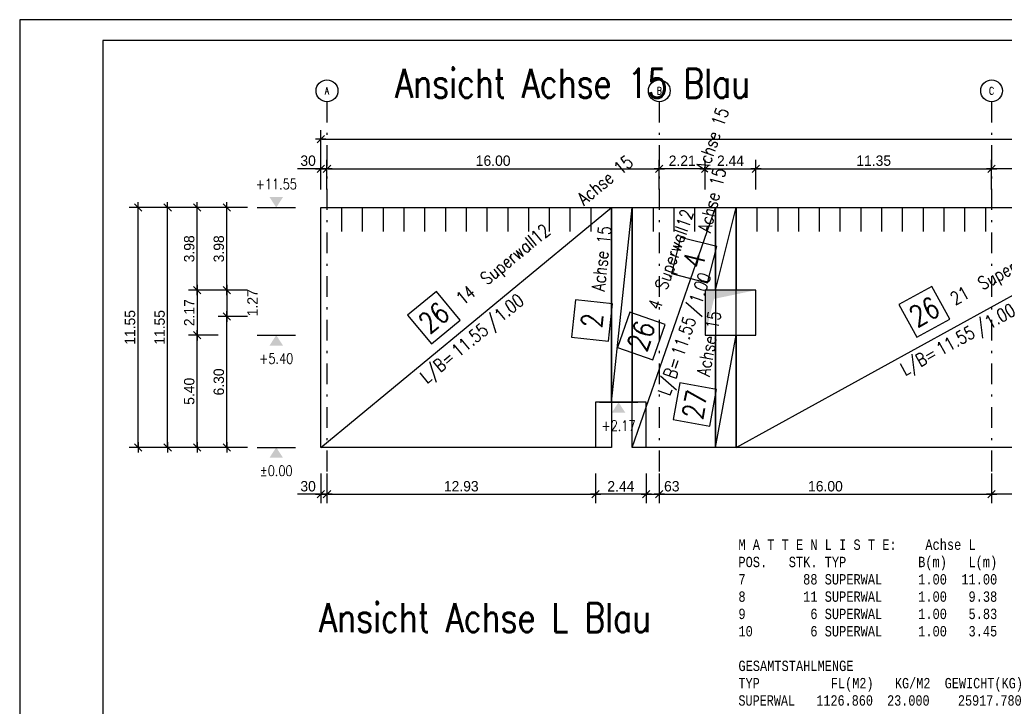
# Model space of a CAD drawing. Extents: x 0 to 238, y 0 to 168.
# Tile 16 of 31: x 0 to 47, y 135 to 168. Entities that reach past the tile are written whole.
import ezdxf
from ezdxf.enums import TextEntityAlignment as Align

# ---------------------------------------------------------------- set-up
doc = ezdxf.new("R2010")
doc.units = 0
doc.header["$LTSCALE"] = 2
doc.header["$MEASUREMENT"] = 0
doc.linetypes.add('AUSGEZOGEN', pattern=[0])
doc.linetypes.add('STRICHPUNKT', pattern=[1, 0.5, -0.25, 0, -0.25])
doc.layers.get('0').update_dxf_attribs({"linetype": 'CONTINUOUS'})
doc.layers.get('DEFPOINTS').update_dxf_attribs({"linetype": 'AUSGEZOGEN'})
for name, color, linetype in [('T__ACHS', 1, 'CONTINUOUS'), ('T__KONS', 3, 'CONTINUOUS'), ('T__M002', 7, 'CONTINUOUS'), ('T__M004', 7, 'CONTINUOUS'), ('T__M026', 7, 'CONTINUOUS'), ('T__M027', 7, 'CONTINUOUS'), ('T__RAND', 7, 'CONTINUOUS'), ('T__TEXT', 2, 'AUSGEZOGEN'), ('T__TXTL', 1, 'CONTINUOUS'), ('T__VERM', 2, 'CONTINUOUS'), ('TA_', 2, 'CONTINUOUS')]:
    doc.layers.add(name, color=color, linetype=linetype)
doc.styles.add('MONOTXT8', font='monotxtd', dxfattribs={"width": 0.8})
doc.styles.add('SIMPLEX8', font='simplexd', dxfattribs={"width": 0.8})
doc.dimstyles.new('SOFIBEMLI', dxfattribs={"dimtxt": 0.5, "dimasz": 0.05, "dimexe": 0.18, "dimexo": 0.0625, "dimgap": 0.135, "dimtad": 1, "dimdec": 0, "dimrnd": 0.001, "dimzin": 0, "dimdsep": 46, "dimtxsty": 'Standard', "dimblk1": 'SOFI-VERLI', "dimblk2": 'SOFI-VERRE', "dimsah": 1, "dimcen": 0.5, "dimse1": 1, "dimse2": 1, "dimclrd": 1, "dimclrt": 2, "dimadec": 0, "dimazin": 0, "dimtfac": 1, "dimtdec": 4, "dimtmove": 0, "dimatfit": 3, "dimldrblk": 'SOFI-VERLI', "dimfxl": 0, "dimtolj": 1, "dimtzin": 0, "dimarcsym": 0})
doc.dimstyles.new('SOFIBEMRE', dxfattribs={"dimtxt": 0.5, "dimasz": 0.05, "dimexe": 0.18, "dimexo": 0.0625, "dimgap": 0.135, "dimtad": 1, "dimdec": 0, "dimrnd": 0.001, "dimzin": 0, "dimdsep": 46, "dimtxsty": 'Standard', "dimblk1": 'SOFI-VERRE', "dimblk2": 'SOFI-VERLI', "dimsah": 1, "dimcen": 0.5, "dimse1": 1, "dimse2": 1, "dimclrd": 1, "dimclrt": 2, "dimadec": 0, "dimazin": 0, "dimtfac": 1, "dimtdec": 4, "dimtmove": 0, "dimatfit": 3, "dimldrblk": 'SOFI-VERRE', "dimfxl": 0, "dimtolj": 1, "dimtzin": 0, "dimarcsym": 0})

# ---------------------------------------------------------------- blocks, each defined once
blk = doc.blocks.new('ASO_BORDER')
at = {"color": 0, "linetype": 'ByBlock'}
for p, q in [((0, 1), (0, 0)), ((1, 1), (0, 1))]:
    blk.add_line(p, q, dxfattribs=at)
blk = doc.blocks.new('SOFI-IRAN')
at = {"layer": 'T__RAND', "color": 0, "linetype": 'ByBlock', "xscale": 232.8, "yscale": 166.2}
blk.add_blockref('ASO_BORDER', (0, 0), dxfattribs=at)
blk = doc.blocks.new('SOFI-KOTELU')
at = {"color": 0, "linetype": 'Continuous'}
blk.add_line((0, 1.85), (0, -1.85), dxfattribs=at)
blk.add_solid([(0, 0), (-1, 0.65), (-1, -0.65)], dxfattribs=at)
at = {"color": 2, "linetype": 'Continuous', "style": 'SIMPLEX8', "width": 0.8}
blk.add_attdef('KOTE', text='', height=1, rotation=90.00021, dxfattribs=at).set_placement((-2.25, 0), align=Align.MIDDLE)
blk = doc.blocks.new('SOFI-KOTELO')
at = {"color": 0, "linetype": 'Continuous'}
blk.add_line((0, 1.85), (0, -1.85), dxfattribs=at)
blk.add_solid([(0, 0), (1, -0.65), (1, 0.65)], dxfattribs=at)
at = {"color": 2, "linetype": 'Continuous', "style": 'SIMPLEX8', "width": 0.8}
blk.add_attdef('KOTE', text='', height=1, rotation=90.00021, dxfattribs=at).set_placement((2.25, 0), align=Align.MIDDLE)
blk = doc.blocks.new('SOFI-VERLI')
at = {"color": 0, "linetype": 'ByBlock'}
for p, q in [((0, 20), (0, -8.5)), ((-5, 0), (5, 0)), ((3.535, 3.535), (-3.535, -3.535))]:
    blk.add_line(p, q, dxfattribs=at)
blk = doc.blocks.new('SOFI-VERRE')
at = {"color": 0, "linetype": 'ByBlock'}
for p, q in [((-5, 0), (5, 0)), ((3.535, 3.535), (-3.535, -3.535)), ((0, -20), (0, 8.5))]:
    blk.add_line(p, q, dxfattribs=at)
blk = doc.blocks.new('*D12')
at = {"color": 1, "linetype": 'ByBlock'}
for p, q in [((14.447, 161.025), (13.377, 161.025)), ((14.797, 161.025), (14.497, 161.025)), ((14.847, 161.025), (14.897, 161.025))]:
    blk.add_line(p, q, dxfattribs=at)
at = {"layer": 'DEFPOINTS', "color": 0, "linetype": 'ByBlock'}
for p in [(14.497, 161.025), (14.497, 156.719), (14.797, 156.719)]:
    blk.add_point(p, dxfattribs=at)
at = {"color": 1, "linetype": 'ByBlock', "xscale": 0.05, "yscale": 0.05, "zscale": 0.05}
blk.add_blockref('SOFI-VERRE', (14.497, 161.025), dxfattribs=at)
at = {"color": 1, "linetype": 'ByBlock', "xscale": 0.05, "yscale": 0.05, "zscale": 0.05, "rotation": 180}
blk.add_blockref('SOFI-VERLI', (14.797, 161.025), dxfattribs=at)
at = {"color": 2, "linetype": 'ByBlock', "insert": (13.887, 161.41), "char_height": 0.5, "attachment_point": 5}
blk.add_mtext('\\A1;30', dxfattribs=at)
blk = doc.blocks.new('*D13')
at = {"color": 1, "linetype": 'ByBlock'}
blk.add_line((14.847, 161.025), (30.747, 161.025), dxfattribs=at)
at = {"layer": 'DEFPOINTS', "color": 0, "linetype": 'ByBlock'}
for p in [(30.797, 161.025), (14.797, 156.719), (30.797, 156.719)]:
    blk.add_point(p, dxfattribs=at)
at = {"color": 1, "linetype": 'ByBlock', "xscale": 0.05, "yscale": 0.05, "zscale": 0.05, "rotation": 180}
blk.add_blockref('SOFI-VERLI', (14.797, 161.025), dxfattribs=at)
at = {"color": 1, "linetype": 'ByBlock', "xscale": 0.05, "yscale": 0.05, "zscale": 0.05}
blk.add_blockref('SOFI-VERRE', (30.797, 161.025), dxfattribs=at)
at = {"color": 2, "linetype": 'ByBlock', "insert": (22.797, 161.41), "char_height": 0.5, "attachment_point": 5}
blk.add_mtext('\\A1;16.00', dxfattribs=at)
blk = doc.blocks.new('*D14')
at = {"color": 1, "linetype": 'ByBlock'}
blk.add_line((32.957, 161.025), (30.847, 161.025), dxfattribs=at)
at = {"layer": 'DEFPOINTS', "color": 0, "linetype": 'ByBlock'}
for p in [(30.797, 161.025), (30.797, 156.719), (33.007, 156.719)]:
    blk.add_point(p, dxfattribs=at)
at = {"color": 1, "linetype": 'ByBlock', "xscale": 0.05, "yscale": 0.05, "zscale": 0.05, "rotation": 180}
blk.add_blockref('SOFI-VERLI', (30.797, 161.025), dxfattribs=at)
at = {"color": 1, "linetype": 'ByBlock', "xscale": 0.05, "yscale": 0.05, "zscale": 0.05}
blk.add_blockref('SOFI-VERRE', (33.007, 161.025), dxfattribs=at)
at = {"color": 2, "linetype": 'ByBlock', "insert": (31.902, 161.41), "char_height": 0.5, "attachment_point": 5}
blk.add_mtext('\\A1;2.21', dxfattribs=at)
blk = doc.blocks.new('*D15')
at = {"color": 1, "linetype": 'ByBlock'}
blk.add_line((33.057, 161.025), (35.397, 161.025), dxfattribs=at)
at = {"layer": 'DEFPOINTS', "color": 0, "linetype": 'ByBlock'}
for p in [(35.447, 161.025), (33.007, 156.719), (35.447, 156.719)]:
    blk.add_point(p, dxfattribs=at)
at = {"color": 1, "linetype": 'ByBlock', "xscale": 0.05, "yscale": 0.05, "zscale": 0.05, "rotation": 180}
blk.add_blockref('SOFI-VERLI', (33.007, 161.025), dxfattribs=at)
at = {"color": 1, "linetype": 'ByBlock', "xscale": 0.05, "yscale": 0.05, "zscale": 0.05}
blk.add_blockref('SOFI-VERRE', (35.447, 161.025), dxfattribs=at)
at = {"color": 2, "linetype": 'ByBlock', "insert": (34.227, 161.41), "char_height": 0.5, "attachment_point": 5}
blk.add_mtext('\\A1;2.44', dxfattribs=at)
blk = doc.blocks.new('*D16')
at = {"color": 1, "linetype": 'ByBlock'}
blk.add_line((35.497, 161.025), (46.747, 161.025), dxfattribs=at)
at = {"layer": 'DEFPOINTS', "color": 0, "linetype": 'ByBlock'}
for p in [(46.797, 161.025), (35.447, 156.719), (46.797, 156.719)]:
    blk.add_point(p, dxfattribs=at)
at = {"color": 1, "linetype": 'ByBlock', "xscale": 0.05, "yscale": 0.05, "zscale": 0.05, "rotation": 180}
blk.add_blockref('SOFI-VERLI', (35.447, 161.025), dxfattribs=at)
at = {"color": 1, "linetype": 'ByBlock', "xscale": 0.05, "yscale": 0.05, "zscale": 0.05}
blk.add_blockref('SOFI-VERRE', (46.797, 161.025), dxfattribs=at)
at = {"color": 2, "linetype": 'ByBlock', "insert": (41.122, 161.41), "char_height": 0.5, "attachment_point": 5}
blk.add_mtext('\\A1;11.35', dxfattribs=at)
blk = doc.blocks.new('*D17')
at = {"color": 1, "linetype": 'ByBlock'}
blk.add_line((54.687, 161.025), (46.847, 161.025), dxfattribs=at)
at = {"layer": 'DEFPOINTS', "color": 0, "linetype": 'ByBlock'}
for p in [(46.797, 161.025), (46.797, 156.719), (54.737, 156.719)]:
    blk.add_point(p, dxfattribs=at)
at = {"color": 1, "linetype": 'ByBlock', "xscale": 0.05, "yscale": 0.05, "zscale": 0.05, "rotation": 180}
blk.add_blockref('SOFI-VERLI', (46.797, 161.025), dxfattribs=at)
at = {"color": 1, "linetype": 'ByBlock', "xscale": 0.05, "yscale": 0.05, "zscale": 0.05}
blk.add_blockref('SOFI-VERRE', (54.737, 161.025), dxfattribs=at)
at = {"color": 2, "linetype": 'ByBlock', "insert": (50.767, 161.41), "char_height": 0.5, "attachment_point": 5}
blk.add_mtext('\\A1;7.94', dxfattribs=at)
blk = doc.blocks.new('*D41')
at = {"color": 1, "linetype": 'ByBlock'}
blk.add_line((14.547, 162.45), (191.047, 162.45), dxfattribs=at)
at = {"layer": 'DEFPOINTS', "color": 0, "linetype": 'ByBlock'}
for p in [(191.097, 162.45), (14.497, 156.719), (191.097, 156.719)]:
    blk.add_point(p, dxfattribs=at)
at = {"color": 1, "linetype": 'ByBlock', "xscale": 0.05, "yscale": 0.05, "zscale": 0.05, "rotation": 180}
blk.add_blockref('SOFI-VERLI', (14.497, 162.45), dxfattribs=at)
at = {"color": 1, "linetype": 'ByBlock', "xscale": 0.05, "yscale": 0.05, "zscale": 0.05}
blk.add_blockref('SOFI-VERRE', (191.097, 162.45), dxfattribs=at)
at = {"color": 2, "linetype": 'ByBlock', "insert": (102.797, 162.835), "char_height": 0.5, "attachment_point": 5}
blk.add_mtext('\\A1;176.60', dxfattribs=at)
blk = doc.blocks.new('*D42')
at = {"color": 1, "linetype": 'ByBlock'}
for p, q in [((14.447, 145.35), (13.377, 145.35)), ((14.797, 145.35), (14.497, 145.35)), ((14.847, 145.35), (14.897, 145.35))]:
    blk.add_line(p, q, dxfattribs=at)
at = {"layer": 'DEFPOINTS', "color": 0, "linetype": 'ByBlock'}
for p in [(14.497, 148.893), (14.797, 148.893), (14.497, 145.35)]:
    blk.add_point(p, dxfattribs=at)
at = {"color": 1, "linetype": 'ByBlock', "xscale": 0.05, "yscale": 0.05, "zscale": 0.05}
blk.add_blockref('SOFI-VERLI', (14.497, 145.35), dxfattribs=at)
at = {"color": 1, "linetype": 'ByBlock', "xscale": 0.05, "yscale": 0.05, "zscale": 0.05, "rotation": 180}
blk.add_blockref('SOFI-VERRE', (14.797, 145.35), dxfattribs=at)
at = {"color": 2, "linetype": 'ByBlock', "insert": (13.887, 145.735), "char_height": 0.5, "attachment_point": 5}
blk.add_mtext('\\A1;30', dxfattribs=at)
blk = doc.blocks.new('*D43')
at = {"color": 1, "linetype": 'ByBlock'}
blk.add_line((14.847, 145.35), (27.677, 145.35), dxfattribs=at)
at = {"layer": 'DEFPOINTS', "color": 0, "linetype": 'ByBlock'}
for p in [(14.797, 148.893), (27.727, 148.893), (27.727, 145.35)]:
    blk.add_point(p, dxfattribs=at)
at = {"color": 1, "linetype": 'ByBlock', "xscale": 0.05, "yscale": 0.05, "zscale": 0.05, "rotation": 180}
blk.add_blockref('SOFI-VERRE', (14.797, 145.35), dxfattribs=at)
at = {"color": 1, "linetype": 'ByBlock', "xscale": 0.05, "yscale": 0.05, "zscale": 0.05}
blk.add_blockref('SOFI-VERLI', (27.727, 145.35), dxfattribs=at)
at = {"color": 2, "linetype": 'ByBlock', "insert": (21.262, 145.735), "char_height": 0.5, "attachment_point": 5}
blk.add_mtext('\\A1;12.93', dxfattribs=at)
blk = doc.blocks.new('*D44')
at = {"color": 1, "linetype": 'ByBlock'}
blk.add_line((30.117, 145.35), (27.777, 145.35), dxfattribs=at)
at = {"layer": 'DEFPOINTS', "color": 0, "linetype": 'ByBlock'}
for p in [(27.727, 148.893), (30.167, 148.893), (27.727, 145.35)]:
    blk.add_point(p, dxfattribs=at)
at = {"color": 1, "linetype": 'ByBlock', "xscale": 0.05, "yscale": 0.05, "zscale": 0.05, "rotation": 180}
blk.add_blockref('SOFI-VERRE', (27.727, 145.35), dxfattribs=at)
at = {"color": 1, "linetype": 'ByBlock', "xscale": 0.05, "yscale": 0.05, "zscale": 0.05}
blk.add_blockref('SOFI-VERLI', (30.167, 145.35), dxfattribs=at)
at = {"color": 2, "linetype": 'ByBlock', "insert": (28.947, 145.735), "char_height": 0.5, "attachment_point": 5}
blk.add_mtext('\\A1;2.44', dxfattribs=at)
blk = doc.blocks.new('*D45')
at = {"color": 1, "linetype": 'ByBlock'}
for p, q in [((30.217, 145.35), (30.747, 145.35)), ((30.797, 145.35), (31.951, 145.35))]:
    blk.add_line(p, q, dxfattribs=at)
at = {"layer": 'DEFPOINTS', "color": 0, "linetype": 'ByBlock'}
for p in [(30.167, 148.893), (30.797, 148.893), (30.797, 145.35)]:
    blk.add_point(p, dxfattribs=at)
at = {"color": 1, "linetype": 'ByBlock', "xscale": 0.05, "yscale": 0.05, "zscale": 0.05, "rotation": 180}
blk.add_blockref('SOFI-VERRE', (30.167, 145.35), dxfattribs=at)
at = {"color": 1, "linetype": 'ByBlock', "xscale": 0.05, "yscale": 0.05, "zscale": 0.05}
blk.add_blockref('SOFI-VERLI', (30.797, 145.35), dxfattribs=at)
at = {"color": 2, "linetype": 'ByBlock', "insert": (31.399, 145.735), "char_height": 0.5, "attachment_point": 5}
blk.add_mtext('\\A1;63', dxfattribs=at)
blk = doc.blocks.new('*D46')
at = {"color": 1, "linetype": 'ByBlock'}
blk.add_line((30.847, 145.35), (46.747, 145.35), dxfattribs=at)
at = {"layer": 'DEFPOINTS', "color": 0, "linetype": 'ByBlock'}
for p in [(30.797, 148.893), (46.797, 148.893), (46.797, 145.35)]:
    blk.add_point(p, dxfattribs=at)
at = {"color": 1, "linetype": 'ByBlock', "xscale": 0.05, "yscale": 0.05, "zscale": 0.05, "rotation": 180}
blk.add_blockref('SOFI-VERRE', (30.797, 145.35), dxfattribs=at)
at = {"color": 1, "linetype": 'ByBlock', "xscale": 0.05, "yscale": 0.05, "zscale": 0.05}
blk.add_blockref('SOFI-VERLI', (46.797, 145.35), dxfattribs=at)
at = {"color": 2, "linetype": 'ByBlock', "insert": (38.797, 145.735), "char_height": 0.5, "attachment_point": 5}
blk.add_mtext('\\A1;16.00', dxfattribs=at)
blk = doc.blocks.new('*D47')
at = {"color": 1, "linetype": 'ByBlock'}
blk.add_line((59.677, 145.35), (46.847, 145.35), dxfattribs=at)
at = {"layer": 'DEFPOINTS', "color": 0, "linetype": 'ByBlock'}
for p in [(46.797, 148.893), (59.727, 148.893), (46.797, 145.35)]:
    blk.add_point(p, dxfattribs=at)
at = {"color": 1, "linetype": 'ByBlock', "xscale": 0.05, "yscale": 0.05, "zscale": 0.05, "rotation": 180}
blk.add_blockref('SOFI-VERRE', (46.797, 145.35), dxfattribs=at)
at = {"color": 1, "linetype": 'ByBlock', "xscale": 0.05, "yscale": 0.05, "zscale": 0.05}
blk.add_blockref('SOFI-VERLI', (59.727, 145.35), dxfattribs=at)
at = {"color": 2, "linetype": 'ByBlock', "insert": (53.262, 145.735), "char_height": 0.5, "attachment_point": 5}
blk.add_mtext('\\A1;12.93', dxfattribs=at)
blk = doc.blocks.new('*D61')
at = {"color": 1, "linetype": 'ByBlock'}
blk.add_line((7.125, 147.66), (7.125, 159.11), dxfattribs=at)
at = {"layer": 'DEFPOINTS', "color": 0, "linetype": 'ByBlock'}
for p in [(7.125, 159.16), (12.573, 159.16), (12.573, 147.61)]:
    blk.add_point(p, dxfattribs=at)
at = {"color": 1, "linetype": 'ByBlock', "xscale": 0.05, "yscale": 0.05, "zscale": 0.05}
for name, p, rotation in [('SOFI-VERRE', (7.125, 159.16), 90), ('SOFI-VERLI', (7.125, 147.61), 270)]:
    blk.add_blockref(name, p, dxfattribs=dict(at, rotation=rotation))
at = {"color": 2, "linetype": 'ByBlock', "insert": (6.74, 153.385), "char_height": 0.5, "attachment_point": 5, "rotation": 90}
blk.add_mtext('\\A1;11.55', dxfattribs=at)
blk = doc.blocks.new('*D62')
at = {"color": 1, "linetype": 'ByBlock'}
blk.add_line((5.7, 147.66), (5.7, 159.11), dxfattribs=at)
at = {"layer": 'DEFPOINTS', "color": 0, "linetype": 'ByBlock'}
for p in [(5.7, 159.16), (12.573, 159.16), (12.573, 147.61)]:
    blk.add_point(p, dxfattribs=at)
at = {"color": 1, "linetype": 'ByBlock', "xscale": 0.05, "yscale": 0.05, "zscale": 0.05}
for name, p, rotation in [('SOFI-VERRE', (5.7, 159.16), 90), ('SOFI-VERLI', (5.7, 147.61), 270)]:
    blk.add_blockref(name, p, dxfattribs=dict(at, rotation=rotation))
at = {"color": 2, "linetype": 'ByBlock', "insert": (5.315, 153.385), "char_height": 0.5, "attachment_point": 5, "rotation": 90}
blk.add_mtext('\\A1;11.55', dxfattribs=at)
blk = doc.blocks.new('*D63')
at = {"color": 1, "linetype": 'ByBlock'}
blk.add_line((8.55, 147.66), (8.55, 152.96), dxfattribs=at)
at = {"layer": 'DEFPOINTS', "color": 0, "linetype": 'ByBlock'}
for p in [(8.55, 153.01), (34.467, 153.01), (34.467, 147.61)]:
    blk.add_point(p, dxfattribs=at)
at = {"color": 1, "linetype": 'ByBlock', "xscale": 0.05, "yscale": 0.05, "zscale": 0.05}
for name, p, rotation in [('SOFI-VERRE', (8.55, 153.01), 90), ('SOFI-VERLI', (8.55, 147.61), 270)]:
    blk.add_blockref(name, p, dxfattribs=dict(at, rotation=rotation))
at = {"color": 2, "linetype": 'ByBlock', "insert": (8.165, 150.31), "char_height": 0.5, "attachment_point": 5, "rotation": 90}
blk.add_mtext('\\A1;5.40', dxfattribs=at)
blk = doc.blocks.new('*D64')
at = {"color": 1, "linetype": 'ByBlock'}
blk.add_line((8.55, 155.13), (8.55, 153.06), dxfattribs=at)
at = {"layer": 'DEFPOINTS', "color": 0, "linetype": 'ByBlock'}
for p in [(34.467, 155.18), (8.55, 153.01), (34.467, 153.01)]:
    blk.add_point(p, dxfattribs=at)
at = {"color": 1, "linetype": 'ByBlock', "xscale": 0.05, "yscale": 0.05, "zscale": 0.05}
for name, p, rotation in [('SOFI-VERRE', (8.55, 155.18), 90), ('SOFI-VERLI', (8.55, 153.01), 270)]:
    blk.add_blockref(name, p, dxfattribs=dict(at, rotation=rotation))
at = {"color": 2, "linetype": 'ByBlock', "insert": (8.165, 154.095), "char_height": 0.5, "attachment_point": 5, "rotation": 90}
blk.add_mtext('\\A1;2.17', dxfattribs=at)
blk = doc.blocks.new('*D65')
at = {"color": 1, "linetype": 'ByBlock'}
blk.add_line((8.55, 155.23), (8.55, 159.11), dxfattribs=at)
at = {"layer": 'DEFPOINTS', "color": 0, "linetype": 'ByBlock'}
for p in [(8.55, 159.16), (34.467, 159.16), (34.467, 155.18)]:
    blk.add_point(p, dxfattribs=at)
at = {"color": 1, "linetype": 'ByBlock', "xscale": 0.05, "yscale": 0.05, "zscale": 0.05}
for name, p, rotation in [('SOFI-VERRE', (8.55, 159.16), 90), ('SOFI-VERLI', (8.55, 155.18), 270)]:
    blk.add_blockref(name, p, dxfattribs=dict(at, rotation=rotation))
at = {"color": 2, "linetype": 'ByBlock', "insert": (8.165, 157.17), "char_height": 0.5, "attachment_point": 5, "rotation": 90}
blk.add_mtext('\\A1;3.98', dxfattribs=at)
blk = doc.blocks.new('*D66')
at = {"color": 1, "linetype": 'ByBlock'}
blk.add_line((9.975, 155.13), (9.975, 153.96), dxfattribs=at)
at = {"layer": 'DEFPOINTS', "color": 0, "linetype": 'ByBlock'}
for p in [(74.649, 155.18), (9.975, 153.91), (74.649, 153.91)]:
    blk.add_point(p, dxfattribs=at)
at = {"color": 1, "linetype": 'ByBlock', "xscale": 0.05, "yscale": 0.05, "zscale": 0.05}
for name, p, rotation in [('SOFI-VERRE', (9.975, 155.18), 90), ('SOFI-VERLI', (9.975, 153.91), 270)]:
    blk.add_blockref(name, p, dxfattribs=dict(at, rotation=rotation))
at = {"color": 2, "linetype": 'ByBlock', "insert": (11.209, 154.574), "char_height": 0.5, "attachment_point": 5, "rotation": 90}
blk.add_mtext('\\A1;1.27', dxfattribs=at)
blk = doc.blocks.new('*D67')
at = {"color": 1, "linetype": 'ByBlock'}
blk.add_line((9.975, 155.23), (9.975, 159.11), dxfattribs=at)
at = {"layer": 'DEFPOINTS', "color": 0, "linetype": 'ByBlock'}
for p in [(9.975, 159.16), (74.649, 159.16), (74.649, 155.18)]:
    blk.add_point(p, dxfattribs=at)
at = {"color": 1, "linetype": 'ByBlock', "xscale": 0.05, "yscale": 0.05, "zscale": 0.05}
for name, p, rotation in [('SOFI-VERRE', (9.975, 159.16), 90), ('SOFI-VERLI', (9.975, 155.18), 270)]:
    blk.add_blockref(name, p, dxfattribs=dict(at, rotation=rotation))
at = {"color": 2, "linetype": 'ByBlock', "insert": (9.59, 157.17), "char_height": 0.5, "attachment_point": 5, "rotation": 90}
blk.add_mtext('\\A1;3.98', dxfattribs=at)
blk = doc.blocks.new('*D68')
at = {"color": 1, "linetype": 'ByBlock'}
blk.add_line((9.975, 147.66), (9.975, 153.86), dxfattribs=at)
at = {"layer": 'DEFPOINTS', "color": 0, "linetype": 'ByBlock'}
for p in [(9.975, 153.91), (18.726, 153.91), (18.726, 147.61)]:
    blk.add_point(p, dxfattribs=at)
at = {"color": 1, "linetype": 'ByBlock', "xscale": 0.05, "yscale": 0.05, "zscale": 0.05}
for name, p, rotation in [('SOFI-VERRE', (9.975, 153.91), 90), ('SOFI-VERLI', (9.975, 147.61), 270)]:
    blk.add_blockref(name, p, dxfattribs=dict(at, rotation=rotation))
at = {"color": 2, "linetype": 'ByBlock', "insert": (9.59, 150.76), "char_height": 0.5, "attachment_point": 5, "rotation": 90}
blk.add_mtext('\\A1;6.30', dxfattribs=at)
blk = doc.blocks.new('SOFI-BM-POS')
at = {"color": 1, "linetype": 'Continuous'}
for p, q in [((0.5, 0.75), (-0.5, 0.75)), ((-0.5, 0.75), (-0.5, -0.25)), ((0.5, -0.25), (0.5, 0.75)), ((-0.5, -0.25), (0.5, -0.25))]:
    blk.add_line(p, q, dxfattribs=at)
blk = doc.blocks.new('SOFI-BM-MAT')
at = {"color": 1, "linetype": 'Continuous'}
blk.add_blockref('SOFI-BM-POS', (-0.5, 0.5), dxfattribs=at)
at = {"color": 1, "linetype": 'Continuous', "style": 'SIMPLEX8', "width": 0.8}
blk.add_attdef('SOFI_BM_MULT', text='', height=0.2, dxfattribs=at).set_placement((-1.1, 1.1), align=Align.RIGHT)
at = {"color": 3, "linetype": 'Continuous', "style": 'SIMPLEX8', "width": 0.8}
blk.add_attdef('SOFI_BM_POS', text='', height=0.556, dxfattribs=at).set_placement((-0.5, 0.75), align=Align.MIDDLE_CENTER)
at = {"color": 2, "linetype": 'Continuous', "style": 'SIMPLEX8', "width": 0.8, "flags": 1}
for tag, p in [('SOFI_BM_MATTE', (0.3, 0.5)), ('SOFI_BM_ANZAHL', (0.3, 0.5)), ('SOFI_BM_BREITE', (0.8, -0.5)), ('SOFI_BM_MATR', (1.5, -0.5))]:
    blk.add_attdef(tag, p, '', height=0.35, dxfattribs=at)
blk.add_attdef('SOFI_BM_LAENGE', text='', height=0.35, dxfattribs=at).set_placement((0.4, -0.5), align=Align.RIGHT)
at = {"color": 1, "linetype": 'Continuous', "style": 'SIMPLEX8', "width": 0.8}
for tag, p in [('SOFI_BM_DANEI', (-1.79, -1)), ('SOFI_BM_WANEI', (-1.79, -1.5))]:
    blk.add_attdef(tag, p, '', height=0.2, dxfattribs=at)
blk = doc.blocks.new('SOFI-BM-MATT')
at = {"color": 7, "linetype": 'Continuous'}
blk.add_blockref('SOFI-BM-POS', (-0.5, 0.5), dxfattribs=at)
at = {"color": 2, "linetype": 'Continuous', "style": 'SIMPLEX8', "width": 0.8}
blk.add_text('L/B=', height=0.35, dxfattribs=at).set_placement((-0.75, -0.5), align=Align.RIGHT)
blk.add_text('/', height=0.35, dxfattribs=at).set_placement((0.5, -0.5))
at = {"color": 1, "linetype": 'Continuous', "style": 'SIMPLEX8', "width": 0.8}
blk.add_attdef('SOFI_BM_MULT', text='', height=0.2, dxfattribs=at).set_placement((-1.1, 1.1), align=Align.RIGHT)
at = {"color": 3, "linetype": 'Continuous', "style": 'SIMPLEX8', "width": 0.8}
blk.add_attdef('SOFI_BM_POS', text='', height=0.556, dxfattribs=at).set_placement((-0.5, 0.75), align=Align.MIDDLE_CENTER)
at = {"color": 2, "linetype": 'Continuous', "style": 'SIMPLEX8', "width": 0.8, "flags": 1}
for tag, p in [('SOFI_BM_MATTE', (0.3, 0.5)), ('SOFI_BM_ANZAHL', (0.3, 0.5)), ('SOFI_BM_BREITE', (0.8, -0.5)), ('SOFI_BM_MATR', (1.5, -0.5))]:
    blk.add_attdef(tag, p, '', height=0.35, dxfattribs=at)
blk.add_attdef('SOFI_BM_LAENGE', text='', height=0.35, dxfattribs=at).set_placement((0.4, -0.5), align=Align.RIGHT)
at = {"color": 1, "linetype": 'Continuous', "style": 'SIMPLEX8', "width": 0.8}
for tag, p in [('SOFI_BM_DANEI', (-1.79, -1)), ('SOFI_BM_WANEI', (-1.79, -1.5))]:
    blk.add_attdef(tag, p, '', height=0.2, dxfattribs=at)

msp = doc.modelspace()

# ---------------------------------------------------------------- linework, layer by layer
at = {"layer": 'DEFPOINTS', "color": 2, "linetype": 'Continuous'}
for p in [(12.353, 159.16), (12.353, 153.01), (12.353, 151.47), (12.353, 147.61)]:
    msp.add_point(p, dxfattribs=at)
at = {"layer": 'DEFPOINTS', "color": 7}
msp.add_point((28.835, 149.78), dxfattribs=at)
at = {"layer": 'T__ACHS', "linetype": 'STRICHPUNKT'}
for p, q in [((14.797, 164.253), (14.797, 146.336)), ((30.797, 164.253), (30.797, 146.336)), ((46.797, 164.253), (46.797, 146.336))]:
    msp.add_line(p, q, dxfattribs=at)
at = {"layer": 'T__ACHS'}
for centre in [(14.797, 164.778), (30.797, 164.778), (46.797, 164.778)]:
    msp.add_circle(centre, 0.525, dxfattribs=at)
at = {"layer": 'T__KONS', "color": 3}
msp.add_lwpolyline([(14.497, 159.16), (191.097, 159.16), (191.097, 148.16), (167.757, 148.16), (167.757, 151.47), (79.097, 151.47), (79.097, 147.61), (62.167, 147.61), (62.167, 149.78), (59.727, 149.78), (59.727, 147.61), (30.167, 147.61), (30.167, 149.78), (27.727, 149.78), (27.727, 147.61), (14.497, 147.61)], close=True, dxfattribs=at)
at = {"layer": 'T__KONS', "color": 2, "linetype": 'Continuous'}
msp.add_lwpolyline([(33.007, 153.01), (35.447, 153.01), (35.447, 155.18), (33.007, 155.18)], close=True, dxfattribs=at)
at = {"layer": 'T__M002', "color": 1, "linetype": 'Continuous'}
msp.add_lwpolyline([(28.497, 149.78), (28.497, 159.16), (29.497, 159.16), (29.497, 149.78), (28.497, 149.78), (29.497, 159.16)], dxfattribs=at)
at = {"layer": 'T__M004', "color": 1, "linetype": 'Continuous'}
msp.add_lwpolyline([(33.497, 155.18), (33.497, 159.16), (34.497, 159.16), (34.497, 155.18), (33.497, 155.18), (34.497, 159.16)], dxfattribs=at)
at = {"layer": 'T__M026', "color": 1, "linetype": 'Continuous'}
for p, q in [((15.497, 159.16), (15.497, 158.005)), ((16.497, 159.16), (16.497, 158.005)), ((17.497, 159.16), (17.497, 158.005)), ((18.497, 159.16), (18.497, 158.005)), ((19.497, 159.16), (19.497, 158.005)), ((20.497, 159.16), (20.497, 158.005)), ((21.497, 159.16), (21.497, 158.005)), ((22.497, 159.16), (22.497, 158.005)), ((23.497, 159.16), (23.497, 158.005)), ((24.497, 159.16), (24.497, 158.005)), ((25.497, 159.16), (25.497, 158.005)), ((26.497, 159.16), (26.497, 158.005)), ((27.497, 159.16), (27.497, 158.005)), ((30.497, 159.16), (30.497, 158.005)), ((31.497, 159.16), (31.497, 158.005)), ((32.497, 159.16), (32.497, 158.005)), ((35.497, 159.16), (35.497, 158.005)), ((36.497, 159.16), (36.497, 158.005)), ((37.497, 159.16), (37.497, 158.005)), ((38.497, 159.16), (38.497, 158.005)), ((39.497, 159.16), (39.497, 158.005)), ((40.497, 159.16), (40.497, 158.005)), ((41.497, 159.16), (41.497, 158.005)), ((42.497, 159.16), (42.497, 158.005)), ((43.497, 159.16), (43.497, 158.005)), ((44.497, 159.16), (44.497, 158.005)), ((45.497, 159.16), (45.497, 158.005)), ((46.497, 159.16), (46.497, 158.005))]:
    msp.add_line(p, q, dxfattribs=at)
for points in [[(14.497, 147.61), (14.497, 159.16), (28.497, 159.16), (28.497, 147.61), (14.497, 147.61), (28.497, 159.16)], [(29.497, 147.61), (29.497, 159.16), (33.497, 159.16), (33.497, 147.61), (29.497, 147.61), (33.497, 159.16)], [(34.497, 147.61), (34.497, 159.16), (55.497, 159.16), (55.497, 147.61), (34.497, 147.61), (55.497, 159.16)]]:
    msp.add_lwpolyline(points, dxfattribs=at)
at = {"layer": 'T__M027', "color": 1, "linetype": 'Continuous'}
msp.add_lwpolyline([(33.497, 147.61), (33.497, 153.01), (34.497, 153.01), (34.497, 147.61), (33.497, 147.61), (34.497, 153.01)], dxfattribs=at)
at = {"layer": 'TA_', "color": 3, "linetype": 'Continuous'}
msp.add_solid([(33.007, 153.01), (33.431, 154.756), (33.007, 155.18), (35.447, 155.18)], dxfattribs=at)

# ---------------------------------------------------------------- block references
at = {"layer": 'T__M002', "color": 1}
ref = msp.add_blockref('SOFI-BM-MAT', (28.997, 154.47), dxfattribs=dict(at, xscale=1.799, yscale=1.799, zscale=1.799, rotation=83.91469297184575))
ref.add_attrib('SOFI_BM_POS', '2', dxfattribs={"layer": '0', "color": 3, "linetype": 'Continuous', "height": 0.999, "rotation": 83.9147, "style": 'SIMPLEX8', "width": 0.8}).set_placement((27.56, 153.719), align=Align.MIDDLE_CENTER)
ref.add_attrib('SOFI_BM_MATR', 'Achse 15', (28.16, 155.102), dxfattribs={"layer": '0', "color": 2, "linetype": 'Continuous', "height": 0.6296, "rotation": 83.9147, "style": 'SIMPLEX8', "width": 0.8})
at = {"layer": 'T__M004', "color": 1}
ref = msp.add_blockref('SOFI-BM-MAT', (33.997, 157.17), dxfattribs=dict(at, xscale=1.799, yscale=1.799, zscale=1.799, rotation=75.89603105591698))
ref.add_attrib('SOFI_BM_POS', '4', dxfattribs={"layer": '0', "color": 3, "linetype": 'Continuous', "height": 0.999, "rotation": 75.896, "style": 'SIMPLEX8', "width": 0.8}).set_placement((32.469, 156.626), align=Align.MIDDLE_CENTER)
ref.add_attrib('SOFI_BM_MATR', 'Achse 15', (33.256, 157.913), dxfattribs={"layer": '0', "color": 2, "linetype": 'Continuous', "height": 0.6296, "rotation": 75.896, "style": 'SIMPLEX8', "width": 0.8})
at = {"layer": 'T__M026', "color": 1}
ref = msp.add_blockref('SOFI-BM-MATT', (31.497, 153.385), dxfattribs=dict(at, xscale=1.799, yscale=1.799, zscale=1.799, rotation=70.89798944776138))
ref.add_attrib('SOFI_BM_POS', '26', dxfattribs={"layer": '0', "color": 3, "linetype": 'Continuous', "height": 0.9994, "rotation": 70.898, "style": 'SIMPLEX8', "width": 0.8}).set_placement((29.928, 152.977), align=Align.MIDDLE_CENTER)
ref.add_attrib('SOFI_BM_MATTE', 'Superwall12', (31.154, 155.141), dxfattribs={"layer": '0', "color": 2, "linetype": 'Continuous', "height": 0.62965, "rotation": 70.898, "style": 'SIMPLEX8', "width": 0.8})
ref.add_attrib('SOFI_BM_BREITE', '1.00', (32.818, 154.451), dxfattribs={"layer": '0', "color": 2, "linetype": 'Continuous', "height": 0.6296, "rotation": 70.898, "style": 'SIMPLEX8', "width": 0.8})
ref.add_attrib('SOFI_BM_LAENGE', '11.55', dxfattribs={"layer": '0', "color": 2, "linetype": 'Continuous', "height": 0.6296, "rotation": 70.898, "style": 'SIMPLEX8', "width": 0.8}).set_placement((32.583, 153.771), align=Align.RIGHT)
ref.add_attrib('SOFI_BM_ANZAHL', '4', (30.824, 154.189), dxfattribs={"layer": '0', "color": 2, "linetype": 'Continuous', "height": 0.63, "rotation": 70.898, "style": 'SIMPLEX8', "width": 0.8})
ref.add_attrib('SOFI_BM_MATR', 'Achse 15', (33.132, 160.853), dxfattribs={"layer": '0', "color": 2, "linetype": 'Continuous', "height": 0.6296, "rotation": 70.898, "style": 'SIMPLEX8', "width": 0.8})
ref = msp.add_blockref('SOFI-BM-MATT', (21.497, 153.385), dxfattribs=dict(at, xscale=1.799, yscale=1.799, zscale=1.799, rotation=39.52263127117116))
ref.add_attrib('SOFI_BM_POS', '26', dxfattribs={"layer": '0', "color": 3, "linetype": 'Continuous', "height": 0.9994, "rotation": 39.5226, "style": 'SIMPLEX8', "width": 0.8}).set_placement((19.945, 153.853), align=Align.MIDDLE_CENTER)
ref.add_attrib('SOFI_BM_MATTE', 'Superwall12', (22.507, 155.384), dxfattribs={"layer": '0', "color": 2, "linetype": 'Continuous', "height": 0.62965, "rotation": 39.5226, "style": 'SIMPLEX8', "width": 0.8})
ref.add_attrib('SOFI_BM_BREITE', '1.00', (23.18, 153.607), dxfattribs={"layer": '0', "color": 2, "linetype": 'Continuous', "height": 0.6296, "rotation": 39.5226, "style": 'SIMPLEX8', "width": 0.8})
ref.add_attrib('SOFI_BM_LAENGE', '11.55', dxfattribs={"layer": '0', "color": 2, "linetype": 'Continuous', "height": 0.6296, "rotation": 39.5226, "style": 'SIMPLEX8', "width": 0.8}).set_placement((22.625, 153.149), align=Align.RIGHT)
ref.add_attrib('SOFI_BM_ANZAHL', '14', (21.341, 154.422), dxfattribs={"layer": '0', "color": 2, "linetype": 'Continuous', "height": 0.6296, "rotation": 39.5226, "style": 'SIMPLEX8', "width": 0.8})
ref.add_attrib('SOFI_BM_MATR', 'Achse 15', (27.169, 159.231), dxfattribs={"layer": '0', "color": 2, "linetype": 'Continuous', "height": 0.6296, "rotation": 39.5226, "style": 'SIMPLEX8', "width": 0.8})
ref = msp.add_blockref('SOFI-BM-MATT', (44.997, 153.385), dxfattribs=dict(at, xscale=1.799, yscale=1.799, zscale=1.799, rotation=28.81079374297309))
ref.add_attrib('SOFI_BM_POS', '26', dxfattribs={"layer": '0', "color": 3, "linetype": 'Continuous', "height": 0.9994, "rotation": 28.8108, "style": 'SIMPLEX8', "width": 0.8}).set_placement((43.559, 154.134), align=Align.MIDDLE_CENTER)
ref.add_attrib('SOFI_BM_MATTE', 'Superwall12', (46.361, 155.162), dxfattribs={"layer": '0', "color": 2, "linetype": 'Continuous', "height": 0.62965, "rotation": 28.8108, "style": 'SIMPLEX8', "width": 0.8})
ref.add_attrib('SOFI_BM_BREITE', '1.00', (46.692, 153.29), dxfattribs={"layer": '0', "color": 2, "linetype": 'Continuous', "height": 0.6296, "rotation": 28.8108, "style": 'SIMPLEX8', "width": 0.8})
ref.add_attrib('SOFI_BM_LAENGE', '11.55', dxfattribs={"layer": '0', "color": 2, "linetype": 'Continuous', "height": 0.6296, "rotation": 28.8108, "style": 'SIMPLEX8', "width": 0.8}).set_placement((46.061, 152.944), align=Align.RIGHT)
ref.add_attrib('SOFI_BM_ANZAHL', '21', (45.037, 154.433), dxfattribs={"layer": '0', "color": 2, "linetype": 'Continuous', "height": 0.6296, "rotation": 28.8108, "style": 'SIMPLEX8', "width": 0.8})
ref.add_attrib('SOFI_BM_MATR', 'Achse 15', (51.657, 158.075), dxfattribs={"layer": '0', "color": 2, "linetype": 'Continuous', "height": 0.6296, "rotation": 28.8108, "style": 'SIMPLEX8', "width": 0.8})
at = {"layer": 'T__M027', "color": 1}
ref = msp.add_blockref('SOFI-BM-MAT', (33.997, 150.31), dxfattribs=dict(at, xscale=1.799, yscale=1.799, zscale=1.799, rotation=79.50852298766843))
ref.add_attrib('SOFI_BM_POS', '27', dxfattribs={"layer": '0', "color": 3, "linetype": 'Continuous', "height": 0.9994, "rotation": 79.5085, "style": 'SIMPLEX8', "width": 0.8}).set_placement((32.507, 149.671), align=Align.MIDDLE_CENTER)
ref.add_attrib('SOFI_BM_MATR', 'Achse 15', (33.211, 151.005), dxfattribs={"layer": '0', "color": 2, "linetype": 'Continuous', "height": 0.6296, "rotation": 79.5085, "style": 'SIMPLEX8', "width": 0.8})
at = {"layer": 'T__RAND', "color": 7, "xscale": 237.8, "yscale": 168.2}
msp.add_blockref('ASO_BORDER', (0, 0), dxfattribs=at)
at = {"layer": 'T__RAND', "color": 3, "linetype": 'Continuous'}
msp.add_blockref('SOFI-IRAN', (4, 1), dxfattribs=at)
at = {"layer": 'T__VERM', "color": 1, "linetype": 'Continuous'}
ref = msp.add_blockref('SOFI-KOTELO', (12.353, 159.16), dxfattribs=dict(at, xscale=0.4999999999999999, yscale=0.4999999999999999, zscale=0.4999999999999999, rotation=90))
ref.add_attrib('KOTE', '+11.55', dxfattribs={"layer": '0', "color": 1, "linetype": 'Continuous', "height": 0.5, "rotation": 0.0002, "style": 'SIMPLEX8', "width": 0.8}).set_placement((12.353, 160.285), align=Align.MIDDLE)
ref = msp.add_blockref('SOFI-KOTELU', (12.353, 153.01), dxfattribs=dict(at, xscale=0.4999999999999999, yscale=0.4999999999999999, zscale=0.4999999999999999, rotation=90))
ref.add_attrib('KOTE', '+5.40', dxfattribs={"layer": '0', "color": 1, "linetype": 'Continuous', "height": 0.5, "rotation": 0.0002, "style": 'SIMPLEX8', "width": 0.8}).set_placement((12.353, 151.885), align=Align.MIDDLE)
ref = msp.add_blockref('SOFI-KOTELU', (28.835, 149.78), dxfattribs=dict(at, xscale=0.4999999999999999, yscale=0.4999999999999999, zscale=0.4999999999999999, rotation=90))
ref.add_attrib('KOTE', '+2.17', dxfattribs={"layer": '0', "color": 1, "linetype": 'Continuous', "height": 0.5, "rotation": 0.0002, "style": 'SIMPLEX8', "width": 0.8}).set_placement((28.835, 148.655), align=Align.MIDDLE)
ref = msp.add_blockref('SOFI-KOTELU', (12.353, 147.61), dxfattribs=dict(at, xscale=0.4999999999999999, yscale=0.4999999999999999, zscale=0.4999999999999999, rotation=90))
ref.add_attrib('KOTE', '%%1280.00', dxfattribs={"layer": '0', "color": 1, "linetype": 'Continuous', "height": 0.5, "rotation": 0.0002, "style": 'SIMPLEX8', "width": 0.8}).set_placement((12.353, 146.485), align=Align.MIDDLE)

# ---------------------------------------------------------------- texts
at = {"layer": 'T__ACHS', "color": 2, "style": 'SIMPLEX8', "width": 0.8}
for s, p in [('A', (14.797, 164.778)), ('B', (30.797, 164.778)), ('C', (46.797, 164.778))]:
    msp.add_text(s, height=0.35, dxfattribs=at).set_placement(p, align=Align.MIDDLE)
at = {"layer": 'T__TEXT', "color": 4, "style": 'SIMPLEX8', "width": 0.8}
for s, p in [('Ansicht Achse 15 Blau', (18.084, 164.437)), ('Ansicht Achse L Blau', (14.422, 138.716))]:
    msp.add_text(s, height=1.4, dxfattribs=at).set_placement(p)
at = {"layer": 'T__TXTL', "color": 1, "style": 'MONOTXT8', "width": 0.8}
for s, p in [('      M A T T E N L I S T E:    Achse L             ', (32.53, 142.675)), ('      POS.   STK. TYP          B(m)   L(m)    FLAECHE   GEW.(KG)', (32.53, 141.842)), ('      7        88 SUPERWAL     1.00  11.00    968.000  22264.000', (32.53, 141.008)), ('      8        11 SUPERWAL     1.00   9.38    103.180   2373.140', (32.53, 140.175)), ('      9         6 SUPERWAL     1.00   5.83     34.980    804.540', (32.53, 139.342)), ('      10        6 SUPERWAL     1.00   3.45     20.700    476.100', (32.53, 138.508)), ('      GESAMTSTAHLMENGE', (32.53, 136.842)), ('      TYP          FL(M2)   KG/M2  GEWICHT(KG)', (32.53, 136.008)), ('      SUPERWAL   1126.860  23.000    25917.780 ', (32.53, 135.175))]:
    msp.add_text(s, height=0.5, dxfattribs=at).set_placement(p)

# ---------------------------------------------------------------- dimensions: what is measured, and where the dimension line sits
at = {"layer": 'T__VERM', "color": 1, "linetype": 'Continuous'}
for base, p1, p2, text, dimstyle, picture, middle in [((191.097, 162.45), (14.497, 156.719), (191.097, 156.719), '176.60', 'SOFIBEMLI', '*D41', (102.797, 162.835)), ((14.497, 161.025), (14.797, 156.719), (14.497, 156.719), '30', 'SOFIBEMLI', '*D12', (13.887, 161.41)), ((30.797, 161.025), (14.797, 156.719), (30.797, 156.719), '16.00', 'SOFIBEMLI', '*D13', (22.797, 161.41)), ((30.797, 161.025), (33.007, 156.719), (30.797, 156.719), '2.21', 'SOFIBEMRE', '*D14', (31.902, 161.41)), ((35.447, 161.025), (33.007, 156.719), (35.447, 156.719), '2.44', 'SOFIBEMLI', '*D15', (34.227, 161.41)), ((46.797, 161.025), (35.447, 156.719), (46.797, 156.719), '11.35', 'SOFIBEMLI', '*D16', (41.122, 161.41)), ((46.797, 161.025), (54.737, 156.719), (46.797, 156.719), '7.94', 'SOFIBEMRE', '*D17', (50.767, 161.41)), ((14.497, 145.35), (14.797, 148.893), (14.497, 148.893), '30', 'SOFIBEMRE', '*D42', (13.887, 145.735)), ((27.727, 145.35), (14.797, 148.893), (27.727, 148.893), '12.93', 'SOFIBEMRE', '*D43', (21.262, 145.735)), ((27.727, 145.35), (30.167, 148.893), (27.727, 148.893), '2.44', 'SOFIBEMLI', '*D44', (28.947, 145.735)), ((30.797, 145.35), (30.167, 148.893), (30.797, 148.893), '63', 'SOFIBEMRE', '*D45', (31.399, 145.735)), ((46.797, 145.35), (30.797, 148.893), (46.797, 148.893), '16.00', 'SOFIBEMRE', '*D46', (38.797, 145.735)), ((46.797, 145.35), (59.727, 148.893), (46.797, 148.893), '12.93', 'SOFIBEMLI', '*D47', (53.262, 145.735))]:
    dim = msp.add_linear_dim(base=base, p1=p1, p2=p2, text=text, dimstyle=dimstyle, override={"dimgap": 0.135}, dxfattribs=at)
    dim.commit()
    dim.dimension.update_dxf_attribs({"geometry": picture, "text_midpoint": middle})
for base, p1, p2, text, dimstyle, picture, middle in [((5.7, 159.16), (12.573, 147.61), (12.573, 159.16), '11.55', 'SOFIBEMLI', '*D62', (5.315, 153.385)), ((7.125, 159.16), (12.573, 147.61), (12.573, 159.16), '11.55', 'SOFIBEMLI', '*D61', (6.74, 153.385)), ((8.55, 159.16), (34.467, 155.18), (34.467, 159.16), '3.98', 'SOFIBEMLI', '*D65', (8.165, 157.17)), ((9.975, 159.16), (74.649, 155.18), (74.649, 159.16), '3.98', 'SOFIBEMLI', '*D67', (9.59, 157.17)), ((8.55, 153.01), (34.467, 155.18), (34.467, 153.01), '2.17', 'SOFIBEMRE', '*D64', (8.165, 154.095)), ((9.975, 153.91), (18.726, 147.61), (18.726, 153.91), '6.30', 'SOFIBEMLI', '*D68', (9.59, 150.76)), ((8.55, 153.01), (34.467, 147.61), (34.467, 153.01), '5.40', 'SOFIBEMLI', '*D63', (8.165, 150.31))]:
    dim = msp.add_linear_dim(base=base, p1=p1, p2=p2, angle=90, text=text, dimstyle=dimstyle, override={"dimgap": 0.135}, dxfattribs=at)
    dim.commit()
    dim.dimension.update_dxf_attribs({"geometry": picture, "text_midpoint": middle})
dim = msp.add_linear_dim(base=(9.975, 153.91), p1=(74.649, 155.18), p2=(74.649, 153.91), angle=90, text='1.27', dimstyle='SOFIBEMRE', override={"dimtmove": 2}, dxfattribs=at)
dim.commit()
dim.dimension.update_dxf_attribs({"geometry": '*D66', "text_midpoint": (11.209, 154.574), "dimtype": 160})

doc.saveas('drawing.dxf')
